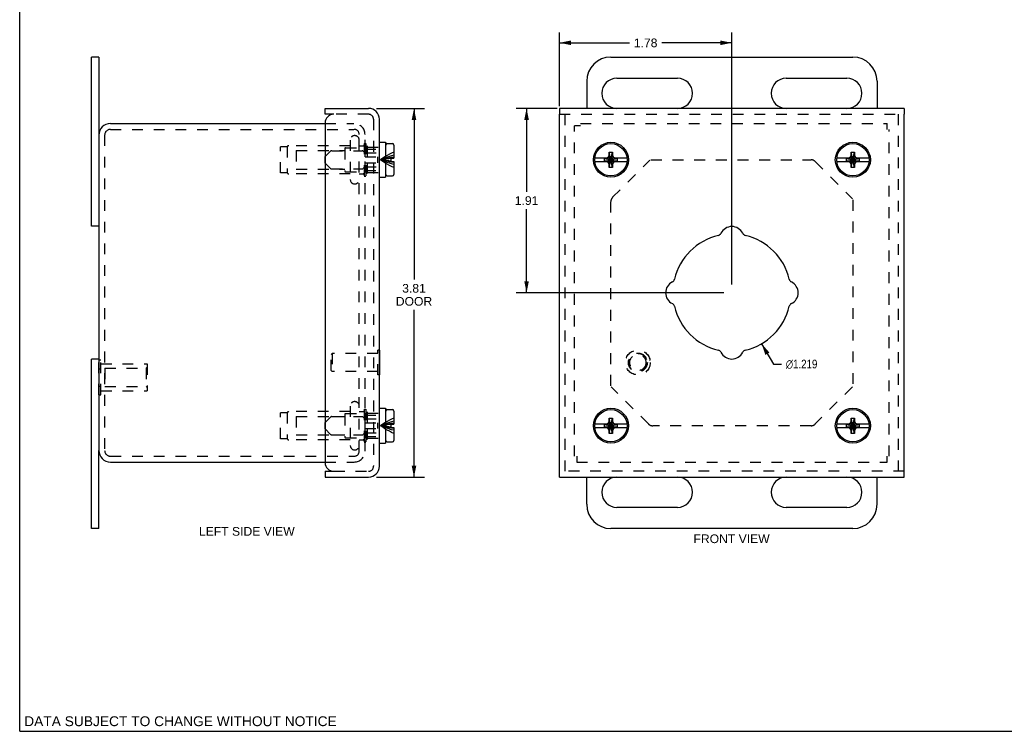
# Model space of a CAD drawing. Header units: inches. Extents: x 0 to 20.3, y 0 to 13.2.
# Tile 1 of 3: x 0 to 10.2, y 0 to 7.4. Entities that reach past the tile are written whole.
import ezdxf

# ---------------------------------------------------------------- set-up
doc = ezdxf.new("R2010")
doc.units = ezdxf.units.IN
doc.header["$LTSCALE"] = 1.119016
doc.header["$MEASUREMENT"] = 0
doc.linetypes.add('HIDDEN', pattern=[0.2, 0.1, -0.1])
doc.layers.get('0').update_dxf_attribs({"linetype": 'CONTINUOUS'})
for name, color, linetype in [('DEFAULT_2', 8, 'HIDDEN'), ('DIMENSIONS', 7, 'CONTINUOUS'), ('DOOR_ASSEMBLY', 7, 'CONTINUOUS')]:
    doc.layers.add(name, color=color, linetype=linetype)
doc.styles.get("Standard").update_dxf_attribs({"font": 'arial.ttf'})
doc.styles.add('TEXTSTYLE_1', font='gdt', dxfattribs={"width": 0.8})
doc.dimstyles.new('DIMSTYLE_1', dxfattribs={"dimtxt": 0.089761, "dimasz": 0.119681, "dimexe": 0.09, "dimexo": 0.07, "dimgap": 0.09, "dimtad": 0, "dimtih": 1, "dimtoh": 1, "dimdec": 3, "dimzin": 4, "dimdsep": 46, "dimtxsty": 'Standard', "dimblk": '_FILLED', "dimblk1": '_FILLED', "dimblk2": '_FILLED', "dimcen": 0.09, "dimadec": 3, "dimazin": 1, "dimtfac": 1, "dimtdec": 3, "dimtofl": 0, "dimtmove": 0, "dimatfit": 1, "dimldrblk": '_FILLED', "dimfxl": 0, "dimtolj": 1, "dimtzin": 4, "dimarcsym": 0})
doc.dimstyles.new('DIMSTYLE_2', dxfattribs={"dimtxt": 0.089761, "dimasz": 0.119681, "dimexe": 0.09, "dimexo": 0.07, "dimgap": 0.0375, "dimtad": 0, "dimtih": 1, "dimtoh": 1, "dimzin": 4, "dimdsep": 46, "dimtxsty": 'Standard', "dimblk": '_FILLED', "dimblk1": '_FILLED', "dimblk2": '_FILLED', "dimcen": 0.09, "dimazin": 1, "dimtfac": 1, "dimtdec": 3, "dimtofl": 0, "dimtmove": 0, "dimatfit": 3, "dimldrblk": '_FILLED', "dimfxl": 0, "dimtolj": 1, "dimtzin": 4, "dimarcsym": 0})

# ---------------------------------------------------------------- blocks, each defined once
blk = doc.blocks.new('_FILLED')
at = {"color": 0, "linetype": 'ByBlock'}
blk.add_solid([(0, 0), (-1, 0.2), (-1, -0.2)], dxfattribs=at)
blk = doc.blocks.new('*D1')
at = {"layer": 'DIMENSIONS', "color": 2, "linetype": 'Continuous'}
for p, q in [((7.665, 4.008), (7.788, 3.798)), ((7.788, 3.798), (7.872, 3.798))]:
    blk.add_line(p, q, dxfattribs=at)
at = {"layer": 'DIMENSIONS', "color": 2, "linetype": 'Continuous', "xscale": 0.1196808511, "yscale": 0.1196808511, "zscale": 0.1196808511, "rotation": 120.2599769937}
blk.add_blockref('_FILLED', (7.665, 4.008), dxfattribs=at)
at = {"layer": 'DIMENSIONS', "color": 2, "linetype": 'Continuous', "insert": (7.916, 3.843), "char_height": 0.08976, "width": 0.43334, "attachment_point": 1, "line_spacing_factor": 0.9, "style": 'TEXTSTYLE_1'}
blk.add_mtext('{\\fgdt;n}\\fArial;1.219', dxfattribs=at)
blk = doc.blocks.new('*D2')
at = {"layer": 'DIMENSIONS', "color": 2, "linetype": 'Continuous'}
for p, q in [((3.688, 6.441), (4.182, 6.441)), ((4.074, 6.441), (4.074, 4.671)), ((4.074, 2.629), (4.074, 4.357)), ((3.688, 2.629), (4.182, 2.629))]:
    blk.add_line(p, q, dxfattribs=at)
at = {"layer": 'DIMENSIONS', "color": 2, "linetype": 'Continuous', "xscale": 0.1196808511, "yscale": 0.1196808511, "zscale": 0.1196808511}
for p, rotation in [((4.074, 6.441), 90), ((4.074, 2.629), 270)]:
    blk.add_blockref('_FILLED', p, dxfattribs=dict(at, rotation=rotation))
at = {"layer": 'DIMENSIONS', "color": 2, "linetype": 'Continuous', "insert": (4.074, 4.626), "char_height": 0.0898, "width": 0.37573, "attachment_point": 2, "line_spacing_factor": 0.9}
blk.add_mtext('3.81\\PDOOR', dxfattribs=at)
blk = doc.blocks.new('*D12')
at = {"layer": 'DIMENSIONS', "color": 2, "linetype": 'Continuous'}
for p, q in [((5.553, 6.441), (5.129, 6.441)), ((5.237, 6.441), (5.237, 5.578)), ((5.237, 4.535), (5.237, 5.398)), ((7.274, 4.535), (5.129, 4.535))]:
    blk.add_line(p, q, dxfattribs=at)
at = {"layer": 'DIMENSIONS', "color": 2, "linetype": 'Continuous', "xscale": 0.1196808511, "yscale": 0.1196808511, "zscale": 0.1196808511}
for p, rotation in [((5.237, 6.441), 90), ((5.237, 4.535), 270)]:
    blk.add_blockref('_FILLED', p, dxfattribs=dict(at, rotation=rotation))
at = {"layer": 'DIMENSIONS', "color": 2, "linetype": 'Continuous', "insert": (5.237, 5.533), "char_height": 0.0898, "width": 0.24392, "attachment_point": 2, "line_spacing_factor": 0.9}
blk.add_mtext('1.91', dxfattribs=at)
blk = doc.blocks.new('*D13')
at = {"layer": 'DIMENSIONS', "color": 2, "linetype": 'Continuous'}
for p, q in [((5.577, 6.465), (5.577, 7.227)), ((7.358, 4.619), (7.358, 7.227)), ((5.577, 7.12), (6.301, 7.12)), ((7.358, 7.12), (6.634, 7.12))]:
    blk.add_line(p, q, dxfattribs=at)
at = {"layer": 'DIMENSIONS', "color": 2, "linetype": 'Continuous', "xscale": 0.1196808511, "yscale": 0.1196808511, "zscale": 0.1196808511, "rotation": 180}
blk.add_blockref('_FILLED', (5.577, 7.12), dxfattribs=at)
at = {"layer": 'DIMENSIONS', "color": 2, "linetype": 'Continuous', "xscale": 0.1196808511, "yscale": 0.1196808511, "zscale": 0.1196808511}
blk.add_blockref('_FILLED', (7.358, 7.12), dxfattribs=at)
at = {"layer": 'DIMENSIONS', "color": 2, "linetype": 'Continuous', "insert": (6.467, 7.164), "char_height": 0.0898, "width": 0.24392, "attachment_point": 2, "line_spacing_factor": 0.9}
blk.add_mtext('1.78', dxfattribs=at)

msp = doc.modelspace()

# ---------------------------------------------------------------- linework, layer by layer
at = {"color": 7, "linetype": 'Continuous'}
for p, q in [((0, 0), (0, 13.1649)), ((0.8178, 6.9723), (0.7428, 6.9723)), ((0.8178, 6.9723), (0.8178, 6.1648)), ((6.108, 6.9723), (8.608, 6.9723)), ((5.858, 6.7223), (5.858, 6.4411)), ((6.1705, 6.7536), (6.7955, 6.7536)), ((7.9205, 6.7536), (8.5455, 6.7536)), ((8.858, 6.7223), (8.858, 6.4411)), ((6.7955, 6.4411), (6.1705, 6.4411)), ((8.5455, 6.4411), (7.9205, 6.4411)), ((0.8178, 5.2223), (0.7428, 5.2223)), ((0.8178, 3.8473), (0.7428, 3.8473)), ((0.8178, 2.0973), (0.8178, 2.9048)), ((5.858, 2.3473), (5.858, 2.6286)), ((6.1705, 2.6286), (6.7955, 2.6286)), ((7.9205, 2.6286), (8.5455, 2.6286)), ((8.858, 2.3473), (8.858, 2.6286)), ((6.7955, 2.3161), (6.1705, 2.3161)), ((8.5455, 2.3161), (7.9205, 2.3161)), ((0.8178, 2.0973), (0.7428, 2.0973)), ((8.608, 2.0973), (6.108, 2.0973)), ((0, 0), (20.3457, 0))]:
    msp.add_line(p, q, dxfattribs=at)
at = {"color": 3, "linetype": 'Continuous'}
for p, q in [((0.7428, 5.2223), (0.7428, 6.9723)), ((0.9378, 6.2848), (3.1558, 6.2848)), ((0.8178, 6.1648), (0.8178, 2.9048)), ((0.7428, 2.0973), (0.7428, 3.8473)), ((0.9378, 2.7848), (3.1558, 2.7848))]:
    msp.add_line(p, q, dxfattribs=at)
at = {"color": 7, "linetype": 'Continuous'}
for centre, radius, start, end in [((6.108, 6.7223), 0.25, 90, 180), ((8.608, 6.7223), 0.25, 0, 90), ((6.1705, 6.5973), 0.1562, 90, 270), ((6.7955, 6.5973), 0.1562, 270, 90), ((7.9205, 6.5973), 0.1562, 90, 270), ((8.5455, 6.5973), 0.1562, 270, 90), ((6.1705, 2.4723), 0.1562, 90, 270), ((6.7955, 2.4723), 0.1562, 270, 90), ((7.9205, 2.4723), 0.1562, 90, 270), ((8.5455, 2.4723), 0.1562, 270, 90), ((6.108, 2.3473), 0.25, 180, 270), ((8.608, 2.3473), 0.25, 270, 360)]:
    msp.add_arc(centre, radius, start, end, dxfattribs=at)
at = {"color": 3, "linetype": 'Continuous'}
for centre, start, end in [((0.9378, 6.1648), 90, 180), ((0.9378, 2.9048), 180, 270)]:
    msp.add_arc(centre, 0.12, start, end, dxfattribs=at)
at = {"layer": 'DEFAULT_2', "color": 8, "linetype": 'HIDDEN'}
for p, q in [((0.9378, 6.2248), (3.4528, 6.2248)), ((3.1558, 6.2848), (3.4528, 6.2848)), ((5.733, 2.8448), (5.733, 6.2628)), ((5.793, 6.2628), (5.733, 6.2628)), ((5.793, 6.2848), (8.961, 6.2848)), ((8.961, 6.2248), (8.961, 6.2848)), ((8.983, 2.8448), (8.983, 6.2248)), ((0.8778, 6.1648), (0.8778, 2.9048)), ((3.4153, 6.1136), (3.4153, 5.7061)), ((3.5078, 3.5411), (3.5078, 6.1728)), ((3.5678, 3.5411), (3.5678, 6.1728)), ((2.6953, 5.7748), (2.6953, 6.0448)), ((2.7643, 6.0448), (2.6953, 6.0448)), ((2.7643, 6.0448), (2.7643, 5.7748)), ((3.4153, 6.0558), (2.7822, 6.0558)), ((2.8578, 6.0048), (2.8578, 5.8148)), ((2.8578, 6.0048), (3.3578, 6.0048)), ((3.3578, 6.0248), (3.3578, 5.7948)), ((3.3678, 6.0348), (3.5778, 6.0348)), ((3.5078, 6.0558), (3.5498, 6.0558)), ((3.5598, 6.0798), (3.5598, 5.7398)), ((3.5598, 6.0798), (3.5778, 6.0798)), ((3.5778, 6.0798), (3.5778, 5.7398)), ((6.1263, 5.5219), (6.5119, 5.9075)), ((6.5222, 5.9098), (8.1759, 5.9098)), ((2.8578, 5.8148), (3.3578, 5.8148)), ((8.2201, 5.8915), (8.6051, 5.5065)), ((2.7643, 5.7748), (2.6953, 5.7748)), ((3.4153, 5.7638), (2.7822, 5.7638)), ((3.3678, 5.7848), (3.5778, 5.7848)), ((3.5078, 5.7638), (3.5498, 5.7638)), ((3.5598, 5.7398), (3.5778, 5.7398)), ((8.608, 5.4956), (8.608, 3.5741)), ((6.108, 3.5741), (6.108, 5.4777)), ((0.8174, 3.4797), (0.8174, 3.84)), ((0.8174, 3.84), (0.8384, 3.84)), ((0.8384, 3.4797), (0.8384, 3.84)), ((0.8384, 3.7998), (1.3174, 3.7998)), ((1.3074, 3.7548), (1.3174, 3.7648)), ((1.3174, 3.7998), (1.3174, 3.5198)), ((0.8174, 3.7499), (0.8384, 3.7499)), ((0.8799, 3.7548), (0.8799, 3.5648)), ((0.8799, 3.7548), (1.3074, 3.7548)), ((1.3074, 3.7548), (1.3074, 3.5648)), ((0.8174, 3.5698), (0.8384, 3.5698)), ((0.8799, 3.5648), (1.3074, 3.5648)), ((1.3074, 3.5648), (1.3174, 3.5548)), ((6.4959, 3.1781), (6.1109, 3.5631)), ((8.6057, 3.5637), (8.2201, 3.1781)), ((0.8174, 3.4797), (0.8384, 3.4797)), ((0.8384, 3.5198), (1.3174, 3.5198)), ((3.5078, 2.8968), (3.5078, 3.5409)), ((3.5678, 2.8968), (3.5678, 3.5409)), ((3.4153, 3.3636), (3.4153, 2.9561)), ((2.7643, 3.2948), (2.6953, 3.2948)), ((2.6953, 3.0248), (2.6953, 3.2948)), ((2.7643, 3.2948), (2.7643, 3.0248)), ((3.4153, 3.3058), (2.7822, 3.3058)), ((3.3578, 3.2748), (3.3578, 3.0448)), ((3.3678, 3.2848), (3.5778, 3.2848)), ((3.5078, 3.3058), (3.5498, 3.3058)), ((3.5598, 3.3298), (3.5778, 3.3298)), ((3.5598, 3.3298), (3.5598, 2.9898)), ((3.5778, 3.3298), (3.5778, 2.9898)), ((2.8578, 3.2548), (3.3578, 3.2548)), ((2.8578, 3.2548), (2.8578, 3.0648)), ((8.1759, 3.1598), (6.5401, 3.1598)), ((2.8578, 3.0648), (3.3578, 3.0648)), ((2.7643, 3.0248), (2.6953, 3.0248)), ((3.4153, 3.0138), (2.7822, 3.0138)), ((3.3678, 3.0348), (3.5778, 3.0348)), ((3.5078, 3.0138), (3.5498, 3.0138)), ((3.5598, 2.9898), (3.5778, 2.9898)), ((0.9378, 2.8448), (3.4528, 2.8448)), ((3.1558, 2.7848), (3.4558, 2.7848)), ((3.4528, 2.8448), (3.4558, 2.8448)), ((5.755, 2.8448), (5.755, 2.7848)), ((5.755, 2.7848), (8.961, 2.7848)), ((8.961, 2.7848), (8.961, 2.8448))]:
    msp.add_line(p, q, dxfattribs=at)
for centre, radius, start, end in [((0.9378, 6.1648), 0.06, 90, 180), ((3.4558, 6.1728), 0.112, 0, 90), ((3.4558, 6.1728), 0.052, 0, 90), ((3.4616, 6.1136), 0.0462, 0, 180), ((2.7822, 6.0358), 0.02, 90, 153.25632), ((3.3678, 6.0248), 0.01, 90, 180.00003), ((3.5498, 6.0658), 0.01, 270, 359.99996), ((8.1759, 5.8473), 0.0625, 45, 90), ((2.7822, 5.7838), 0.02, 206.74368, 270), ((3.3678, 5.7948), 0.01, 179.99997, 270), ((3.4616, 5.7061), 0.0462, 180, 360), ((3.5498, 5.7538), 0.01, 0.00004, 90), ((6.1705, 5.4777), 0.0625, 135, 180), ((3.4616, 3.3636), 0.0462, 0, 180), ((2.7822, 3.2858), 0.02, 90, 153.25632), ((3.3678, 3.2748), 0.01, 90, 180.00003), ((3.5498, 3.3158), 0.01, 270, 359.99996), ((6.5401, 3.2223), 0.0625, 225, 270), ((8.1759, 3.2223), 0.0625, 270, 315), ((2.7822, 3.0338), 0.02, 206.74368, 270), ((3.3678, 3.0448), 0.01, 179.99997, 270), ((3.4616, 2.9561), 0.0462, 180, 360), ((3.5498, 3.0038), 0.01, 0.00004, 90), ((0.9378, 2.9048), 0.06, 180, 270), ((3.4558, 2.8968), 0.112, 270, 360), ((3.4558, 2.8968), 0.052, 270, 360)]:
    msp.add_arc(centre, radius, start, end, dxfattribs=at)
at = {"layer": 'DOOR_ASSEMBLY', "color": 7, "linetype": 'Continuous'}
for p, q in [((3.1558, 6.3811), (3.1558, 6.4411)), ((5.5767, 6.4411), (5.5767, 6.3811)), ((9.1392, 6.4411), (9.1392, 6.3811)), ((3.2458, 6.3811), (3.1558, 6.3811)), ((3.7158, 6.0908), (3.7783, 6.0908)), ((3.7783, 6.0908), (3.7783, 5.7288)), ((3.7833, 5.7578), (3.7833, 6.0618)), ((3.7983, 6.0768), (3.8513, 6.0768)), ((3.8663, 6.0618), (3.8663, 5.9263)), ((3.7783, 5.9828), (3.7833, 5.9828)), ((3.8333, 5.9263), (3.8333, 5.8933)), ((3.8333, 5.9263), (3.8663, 5.9263)), ((6.0754, 5.9263), (5.9418, 5.9263)), ((6.0433, 5.8965), (6.0433, 5.9232)), ((6.0433, 5.9232), (6.1727, 5.8965)), ((6.0433, 5.9232), (6.07, 5.9232)), ((6.0433, 5.8965), (6.1727, 5.9232)), ((6.061, 5.9263), (6.0803, 5.9375)), ((6.07, 5.9232), (6.0754, 5.9263)), ((6.07, 5.8965), (6.146, 5.9232)), ((6.07, 5.9232), (6.146, 5.8965)), ((6.0803, 5.9375), (6.0915, 5.9568)), ((6.0803, 5.8822), (6.1357, 5.9375)), ((6.1357, 5.8822), (6.0803, 5.9375)), ((6.0915, 5.8298), (6.1245, 5.9898)), ((6.0915, 5.9568), (6.0915, 5.9898)), ((6.1245, 5.8298), (6.0915, 5.9898)), ((6.0915, 5.9898), (6.1245, 5.9898)), ((6.0915, 5.8628), (6.1245, 5.9568)), ((6.1245, 5.8628), (6.0915, 5.9568)), ((6.1245, 5.9898), (6.1245, 5.9568)), ((6.1245, 5.9568), (6.1357, 5.9375)), ((6.1357, 5.9375), (6.155, 5.9263)), ((6.1406, 5.9263), (6.146, 5.9232)), ((6.2742, 5.9263), (6.1406, 5.9263)), ((6.146, 5.9232), (6.1727, 5.9232)), ((6.1727, 5.9232), (6.1727, 5.8965)), ((8.5754, 5.9263), (8.4418, 5.9263)), ((8.5433, 5.8965), (8.5433, 5.9232)), ((8.5433, 5.8965), (8.6727, 5.9232)), ((8.5433, 5.9232), (8.57, 5.9232)), ((8.5433, 5.9232), (8.6727, 5.8965)), ((8.561, 5.9263), (8.5803, 5.9375)), ((8.57, 5.9232), (8.5754, 5.9263)), ((8.57, 5.8965), (8.646, 5.9232)), ((8.57, 5.9232), (8.646, 5.8965)), ((8.5803, 5.9375), (8.5915, 5.9568)), ((8.5803, 5.8822), (8.6357, 5.9375)), ((8.5803, 5.9375), (8.6357, 5.8822)), ((8.5915, 5.8298), (8.6245, 5.9898)), ((8.5915, 5.9568), (8.5915, 5.9898)), ((8.5915, 5.9898), (8.6245, 5.9898)), ((8.6245, 5.8298), (8.5915, 5.9898)), ((8.5915, 5.8628), (8.6245, 5.9568)), ((8.6245, 5.8628), (8.5915, 5.9568)), ((8.6245, 5.9898), (8.6245, 5.9568)), ((8.6245, 5.9568), (8.6357, 5.9375)), ((8.6357, 5.9375), (8.655, 5.9263)), ((8.7742, 5.9263), (8.6406, 5.9263)), ((8.6406, 5.9263), (8.646, 5.9232)), ((8.646, 5.9232), (8.6727, 5.9232)), ((8.6727, 5.9232), (8.6727, 5.8965)), ((3.7783, 5.8368), (3.7833, 5.8368)), ((3.8333, 5.8933), (3.8663, 5.8933)), ((3.8663, 5.8933), (3.8663, 5.7578)), ((5.9418, 5.8933), (6.0754, 5.8933)), ((6.07, 5.8965), (6.0433, 5.8965)), ((6.0803, 5.8822), (6.061, 5.8933)), ((6.0754, 5.8933), (6.07, 5.8965)), ((6.0915, 5.8628), (6.0803, 5.8822)), ((6.0915, 5.8298), (6.0915, 5.8628)), ((6.1245, 5.8298), (6.0915, 5.8298)), ((6.1357, 5.8822), (6.1245, 5.8628)), ((6.1245, 5.8628), (6.1245, 5.8298)), ((6.155, 5.8933), (6.1357, 5.8822)), ((6.146, 5.8965), (6.1406, 5.8933)), ((6.1406, 5.8933), (6.2742, 5.8933)), ((6.1727, 5.8965), (6.146, 5.8965)), ((8.4418, 5.8933), (8.5754, 5.8933)), ((8.57, 5.8965), (8.5433, 5.8965)), ((8.5803, 5.8822), (8.561, 5.8933)), ((8.5754, 5.8933), (8.57, 5.8965)), ((8.5915, 5.8628), (8.5803, 5.8822)), ((8.5915, 5.8298), (8.5915, 5.8628)), ((8.6245, 5.8298), (8.5915, 5.8298)), ((8.6357, 5.8822), (8.6245, 5.8628)), ((8.6245, 5.8628), (8.6245, 5.8298)), ((8.655, 5.8933), (8.6357, 5.8822)), ((8.646, 5.8965), (8.6406, 5.8933)), ((8.6406, 5.8933), (8.7742, 5.8933)), ((8.6727, 5.8965), (8.646, 5.8965)), ((3.7158, 5.7288), (3.7783, 5.7288)), ((3.7983, 5.7428), (3.8513, 5.7428)), ((3.7198, 3.9416), (3.7158, 3.9416)), ((3.7198, 3.6856), (3.7198, 3.9416)), ((3.7198, 3.6856), (3.7158, 3.6856)), ((3.7158, 3.3408), (3.7783, 3.3408)), ((3.7783, 3.3408), (3.7783, 2.9788)), ((3.7833, 3.0078), (3.7833, 3.3118)), ((3.7983, 3.3268), (3.8513, 3.3268)), ((3.8663, 3.3118), (3.8663, 3.1763)), ((3.7783, 3.2328), (3.7833, 3.2328)), ((3.8333, 3.1763), (3.8663, 3.1763)), ((3.8333, 3.1763), (3.8333, 3.1433)), ((6.0754, 3.1763), (5.9418, 3.1763)), ((6.0433, 3.1732), (6.1727, 3.1465)), ((6.0433, 3.1465), (6.0433, 3.1732)), ((6.0433, 3.1732), (6.07, 3.1732)), ((6.0433, 3.1465), (6.1727, 3.1732)), ((6.061, 3.1763), (6.0803, 3.1875)), ((6.07, 3.1732), (6.0754, 3.1763)), ((6.07, 3.1732), (6.146, 3.1465)), ((6.07, 3.1465), (6.146, 3.1732)), ((6.0803, 3.1875), (6.0915, 3.2068)), ((6.0803, 3.1875), (6.1357, 3.1322)), ((6.0803, 3.1322), (6.1357, 3.1875)), ((6.1245, 3.0798), (6.0915, 3.2398)), ((6.0915, 3.2068), (6.0915, 3.2398)), ((6.0915, 3.2398), (6.1245, 3.2398)), ((6.0915, 3.0798), (6.1245, 3.2398)), ((6.1245, 3.1128), (6.0915, 3.2068)), ((6.0915, 3.1128), (6.1245, 3.2068)), ((6.1245, 3.2398), (6.1245, 3.2068)), ((6.1245, 3.2068), (6.1357, 3.1875)), ((6.1357, 3.1875), (6.155, 3.1763)), ((6.1406, 3.1763), (6.146, 3.1732)), ((6.2742, 3.1763), (6.1406, 3.1763)), ((6.146, 3.1732), (6.1727, 3.1732)), ((6.1727, 3.1732), (6.1727, 3.1465)), ((8.5754, 3.1763), (8.4418, 3.1763)), ((8.5433, 3.1465), (8.6727, 3.1732)), ((8.5433, 3.1732), (8.57, 3.1732)), ((8.5433, 3.1732), (8.6727, 3.1465)), ((8.5433, 3.1465), (8.5433, 3.1732)), ((8.561, 3.1763), (8.5803, 3.1875)), ((8.57, 3.1732), (8.5754, 3.1763)), ((8.57, 3.1732), (8.646, 3.1465)), ((8.57, 3.1465), (8.646, 3.1732)), ((8.5803, 3.1875), (8.5915, 3.2068)), ((8.5803, 3.1875), (8.6357, 3.1322)), ((8.5803, 3.1322), (8.6357, 3.1875)), ((8.5915, 3.2398), (8.6245, 3.2398)), ((8.6245, 3.0798), (8.5915, 3.2398)), ((8.5915, 3.2068), (8.5915, 3.2398)), ((8.5915, 3.0798), (8.6245, 3.2398)), ((8.6245, 3.1128), (8.5915, 3.2068)), ((8.5915, 3.1128), (8.6245, 3.2068)), ((8.6245, 3.2398), (8.6245, 3.2068)), ((8.6245, 3.2068), (8.6357, 3.1875)), ((8.6357, 3.1875), (8.655, 3.1763)), ((8.7742, 3.1763), (8.6406, 3.1763)), ((8.6406, 3.1763), (8.646, 3.1732)), ((8.646, 3.1732), (8.6727, 3.1732)), ((8.6727, 3.1732), (8.6727, 3.1465)), ((3.7783, 3.0868), (3.7833, 3.0868)), ((3.8333, 3.1433), (3.8663, 3.1433)), ((3.8663, 3.1433), (3.8663, 3.0078)), ((5.9418, 3.1433), (6.0754, 3.1433)), ((6.07, 3.1465), (6.0433, 3.1465)), ((6.0803, 3.1322), (6.061, 3.1433)), ((6.0754, 3.1433), (6.07, 3.1465)), ((6.0915, 3.1128), (6.0803, 3.1322)), ((6.0915, 3.0798), (6.0915, 3.1128)), ((6.1245, 3.0798), (6.0915, 3.0798)), ((6.1357, 3.1322), (6.1245, 3.1128)), ((6.1245, 3.1128), (6.1245, 3.0798)), ((6.155, 3.1433), (6.1357, 3.1322)), ((6.146, 3.1465), (6.1406, 3.1433)), ((6.1406, 3.1433), (6.2742, 3.1433)), ((6.1727, 3.1465), (6.146, 3.1465)), ((8.4418, 3.1433), (8.5754, 3.1433)), ((8.57, 3.1465), (8.5433, 3.1465)), ((8.5803, 3.1322), (8.561, 3.1433)), ((8.5754, 3.1433), (8.57, 3.1465)), ((8.5915, 3.1128), (8.5803, 3.1322)), ((8.5915, 3.0798), (8.5915, 3.1128)), ((8.6245, 3.0798), (8.5915, 3.0798)), ((8.6357, 3.1322), (8.6245, 3.1128)), ((8.6245, 3.1128), (8.6245, 3.0798)), ((8.655, 3.1433), (8.6357, 3.1322)), ((8.646, 3.1465), (8.6406, 3.1433)), ((8.6406, 3.1433), (8.7742, 3.1433)), ((8.6727, 3.1465), (8.646, 3.1465)), ((3.7158, 2.9788), (3.7783, 2.9788)), ((3.7983, 2.9928), (3.8513, 2.9928)), ((3.1558, 2.6886), (3.2458, 2.6886)), ((3.1558, 2.6886), (3.1558, 2.6286)), ((5.5767, 2.6286), (5.5767, 2.6886)), ((9.1392, 2.6286), (9.1392, 2.6886))]:
    msp.add_line(p, q, dxfattribs=at)
at = {"layer": 'DOOR_ASSEMBLY', "color": 3, "linetype": 'Continuous'}
for p, q in [((3.1558, 6.4411), (3.6038, 6.4411)), ((9.1392, 6.4411), (5.5767, 6.4411)), ((3.7158, 2.7406), (3.7158, 6.3291)), ((5.5767, 2.6886), (5.5767, 6.3811)), ((9.1392, 2.6886), (9.1392, 6.3811)), ((3.1558, 6.2911), (3.1558, 2.7786)), ((3.1558, 2.6286), (3.6038, 2.6286)), ((5.5767, 2.6286), (9.1392, 2.6286))]:
    msp.add_line(p, q, dxfattribs=at)
at = {"layer": 'DOOR_ASSEMBLY', "color": 8, "linetype": 'HIDDEN'}
for p, q in [((3.6038, 6.3811), (3.2458, 6.3811)), ((3.6558, 6.3291), (3.6558, 2.7406)), ((5.5767, 6.3811), (9.1392, 6.3811)), ((5.6367, 2.6886), (5.6367, 6.3811)), ((9.0792, 2.6886), (9.0792, 6.3811)), ((3.2235, 6.0038), (3.5371, 6.0038)), ((3.5683, 6.0303), (3.5908, 6.0528)), ((3.5683, 5.9398), (3.5683, 6.0303)), ((3.5683, 6.0198), (3.7783, 6.0198)), ((3.5908, 6.0528), (3.5908, 5.9398)), ((3.5908, 6.0398), (3.7158, 6.0398)), ((3.1563, 5.9428), (3.2129, 5.9994)), ((3.1563, 5.8768), (3.1563, 5.9428)), ((3.5599, 5.9872), (3.5477, 5.9994)), ((3.5683, 5.9398), (3.6983, 5.9398)), ((3.5705, 5.9828), (3.7783, 5.9828)), ((3.6983, 5.9398), (3.6983, 5.8798)), ((3.7978, 5.9192), (3.7803, 5.9171)), ((3.7978, 5.9004), (3.7803, 5.9026)), ((3.1563, 5.8768), (3.2129, 5.8202)), ((3.2235, 5.8158), (3.5371, 5.8158)), ((3.5599, 5.8324), (3.5477, 5.8202)), ((3.5683, 5.7893), (3.5683, 5.8798)), ((3.5683, 5.8798), (3.6983, 5.8798)), ((3.5683, 5.7998), (3.7783, 5.7998)), ((3.5705, 5.8368), (3.7783, 5.8368)), ((3.5908, 5.8798), (3.5908, 5.7668)), ((3.5683, 5.7893), (3.5908, 5.7668)), ((3.5908, 5.7798), (3.7158, 5.7798)), ((3.2198, 3.8976), (3.2298, 3.9076)), ((3.2198, 3.7296), (3.2198, 3.8976)), ((3.7018, 3.9076), (3.2298, 3.9076)), ((3.2298, 3.9076), (3.2298, 3.7196)), ((3.7158, 3.9416), (3.7018, 3.9416)), ((3.7018, 3.6856), (3.7018, 3.9416)), ((3.2198, 3.7296), (3.2298, 3.7196)), ((3.7018, 3.7196), (3.2298, 3.7196)), ((3.7158, 3.6856), (3.7018, 3.6856)), ((3.5683, 3.2803), (3.5908, 3.3028)), ((3.5683, 3.1898), (3.5683, 3.2803)), ((3.5683, 3.2698), (3.7783, 3.2698)), ((3.5908, 3.3028), (3.5908, 3.1898)), ((3.5908, 3.2898), (3.7158, 3.2898)), ((3.1563, 3.1928), (3.2129, 3.2494)), ((3.1563, 3.1268), (3.1563, 3.1928)), ((3.2235, 3.2538), (3.5371, 3.2538)), ((3.5599, 3.2372), (3.5477, 3.2494)), ((3.5683, 3.1898), (3.6983, 3.1898)), ((3.5705, 3.2328), (3.7783, 3.2328)), ((3.6983, 3.1898), (3.6983, 3.1298)), ((3.7978, 3.1692), (3.7803, 3.1671)), ((3.1563, 3.1268), (3.2129, 3.0702)), ((3.2235, 3.0658), (3.5371, 3.0658)), ((3.5599, 3.0824), (3.5477, 3.0702)), ((3.5683, 3.1298), (3.6983, 3.1298)), ((3.5683, 3.0393), (3.5683, 3.1298)), ((3.5705, 3.0868), (3.7783, 3.0868)), ((3.5908, 3.1298), (3.5908, 3.0168)), ((3.7978, 3.1504), (3.7803, 3.1526)), ((3.5683, 3.0498), (3.7783, 3.0498)), ((3.5683, 3.0393), (3.5908, 3.0168)), ((3.5908, 3.0298), (3.7158, 3.0298)), ((3.2458, 2.6886), (3.6038, 2.6886)), ((9.1392, 2.6886), (5.5767, 2.6886))]:
    msp.add_line(p, q, dxfattribs=at)
for points in [[(3.8663, 5.9568), (3.8426, 5.9505), (3.8192, 5.9436), (3.7962, 5.9361), (3.7735, 5.9279), (3.7512, 5.9192), (3.7293, 5.9098)], [(3.7962, 5.9545), (3.7735, 5.9406), (3.7512, 5.9257), (3.7293, 5.9098)], [(3.8663, 5.9375), (3.8426, 5.9338), (3.8192, 5.9297), (3.7962, 5.9253), (3.7735, 5.9205), (3.7512, 5.9153), (3.7293, 5.9098)], [(3.7803, 5.9171), (3.7631, 5.9148), (3.7461, 5.9124), (3.7293, 5.9098)], [(3.7803, 5.9026), (3.7631, 5.9049), (3.7461, 5.9073), (3.7293, 5.9098)], [(3.8663, 5.8822), (3.8426, 5.8859), (3.8192, 5.89), (3.7962, 5.8944), (3.7735, 5.8992), (3.7512, 5.9043), (3.7293, 5.9098)], [(3.8663, 5.8628), (3.8426, 5.8691), (3.8192, 5.8761), (3.7962, 5.8836), (3.7735, 5.8917), (3.7512, 5.9005), (3.7293, 5.9098)], [(3.7962, 5.8652), (3.7735, 5.879), (3.7512, 5.8939), (3.7293, 5.9098)], [(3.8663, 5.9898), (3.8426, 5.9791), (3.8192, 5.9673), (3.7962, 5.9545)], [(3.8333, 5.9232), (3.8154, 5.9213), (3.7978, 5.9192)], [(3.8333, 5.8965), (3.8154, 5.8984), (3.7978, 5.9004)], [(3.8663, 5.8298), (3.8426, 5.8406), (3.8192, 5.8524), (3.7962, 5.8652)], [(3.8663, 3.2068), (3.8426, 3.2005), (3.8192, 3.1936), (3.7962, 3.1861), (3.7735, 3.1779), (3.7512, 3.1692), (3.7293, 3.1598)], [(3.7962, 3.2045), (3.7735, 3.1906), (3.7512, 3.1757), (3.7293, 3.1598)], [(3.8663, 3.1875), (3.8426, 3.1838), (3.8192, 3.1797), (3.7962, 3.1753), (3.7735, 3.1705), (3.7512, 3.1653), (3.7293, 3.1598)], [(3.7803, 3.1671), (3.7631, 3.1648), (3.7461, 3.1624), (3.7293, 3.1598)], [(3.7803, 3.1526), (3.7631, 3.1549), (3.7461, 3.1573), (3.7293, 3.1598)], [(3.8663, 3.1322), (3.8426, 3.1359), (3.8192, 3.14), (3.7962, 3.1444), (3.7735, 3.1492), (3.7512, 3.1543), (3.7293, 3.1598)], [(3.8663, 3.1128), (3.8426, 3.1191), (3.8192, 3.1261), (3.7962, 3.1336), (3.7735, 3.1417), (3.7512, 3.1505), (3.7293, 3.1598)], [(3.7962, 3.1152), (3.7735, 3.129), (3.7512, 3.1439), (3.7293, 3.1598)], [(3.8663, 3.2398), (3.8426, 3.2291), (3.8192, 3.2173), (3.7962, 3.2045)], [(3.8333, 3.1732), (3.8154, 3.1713), (3.7978, 3.1692)], [(3.8663, 3.0798), (3.8426, 3.0906), (3.8192, 3.1024), (3.7962, 3.1152)], [(3.8333, 3.1465), (3.8154, 3.1484), (3.7978, 3.1504)]]:
    msp.add_lwpolyline(points, dxfattribs=at)
at = {"layer": 'DOOR_ASSEMBLY', "color": 7, "linetype": 'Continuous'}
for centre, radius in [((6.108, 5.9098), 0.181), ((6.108, 5.9098), 0.167), ((8.608, 5.9098), 0.181), ((8.608, 5.9098), 0.167), ((6.108, 3.1598), 0.181), ((6.108, 3.1598), 0.167), ((8.608, 3.1598), 0.181), ((8.608, 3.1598), 0.167)]:
    msp.add_circle(centre, radius, dxfattribs=at)
at = {"layer": 'DOOR_ASSEMBLY', "color": 8, "linetype": 'HIDDEN'}
for radius in [0.128, 0.0981, 0.094, 0.084]:
    msp.add_circle((6.3867, 3.8136), radius, dxfattribs=at)
at = {"layer": 'DOOR_ASSEMBLY', "color": 3, "linetype": 'Continuous'}
for centre, radius, start, end in [((3.6038, 6.3291), 0.112, 0, 90), ((3.2458, 6.2911), 0.09, 90, 180), ((7.358, 5.0948), 0.125, 26.00492, 153.99508), ((7.358, 4.5348), 0.6095, 103.19827, 166.80173), ((7.2097, 5.1672), 0.04, 283.19827, 333.99508), ((7.5063, 5.1672), 0.04, 206.00492, 256.80173), ((7.358, 4.5348), 0.6095, 13.19827, 76.80173), ((6.798, 4.5348), 0.125, 116.00492, 243.99508), ((6.7257, 4.6831), 0.04, 296.00492, 346.80173), ((7.9903, 4.6831), 0.04, 193.19827, 243.99508), ((7.918, 4.5348), 0.125, 296.00492, 63.99508), ((6.7257, 4.3865), 0.04, 13.19827, 63.99508), ((7.358, 4.5348), 0.6095, 193.19827, 256.80173), ((7.358, 4.5348), 0.6095, 283.19827, 346.80173), ((7.9903, 4.3865), 0.04, 116.00492, 166.80173), ((7.2097, 3.9025), 0.04, 26.00492, 76.80173), ((7.358, 3.9748), 0.125, 206.00492, 333.99508), ((7.5063, 3.9025), 0.04, 103.19827, 153.99508), ((3.2458, 2.7786), 0.09, 180, 270), ((3.6038, 2.7406), 0.112, 270, 360)]:
    msp.add_arc(centre, radius, start, end, dxfattribs=at)
at = {"layer": 'DOOR_ASSEMBLY', "color": 8, "linetype": 'HIDDEN'}
for centre, radius, start, end in [((3.6038, 6.3291), 0.052, 0, 90), ((3.2235, 5.9888), 0.015, 90, 135), ((3.5371, 5.9888), 0.015, 45.00006, 90), ((3.5705, 5.9978), 0.015, 225.00006, 270), ((3.2235, 5.8308), 0.015, 225, 270), ((3.5371, 5.8308), 0.015, 270, 314.99994), ((3.5705, 5.8218), 0.015, 90, 134.99994), ((3.2235, 3.2388), 0.015, 90, 135), ((3.5371, 3.2388), 0.015, 45.00006, 90), ((3.5705, 3.2478), 0.015, 225.00006, 270), ((3.2235, 3.0808), 0.015, 225, 270), ((3.5371, 3.0808), 0.015, 270, 314.99994), ((3.5705, 3.0718), 0.015, 90, 134.99994), ((3.6038, 2.7406), 0.052, 270, 360)]:
    msp.add_arc(centre, radius, start, end, dxfattribs=at)
at = {"layer": 'DOOR_ASSEMBLY', "color": 7, "linetype": 'Continuous'}
for centre, start, end in [((3.7983, 6.0618), 90, 180), ((3.8513, 6.0618), 0, 90), ((3.7983, 5.7578), 180, 270), ((3.8513, 5.7578), 270, 360), ((3.7983, 3.3118), 90, 180), ((3.8513, 3.3118), 0, 90), ((3.7983, 3.0078), 180, 270), ((3.8513, 3.0078), 270, 360)]:
    msp.add_arc(centre, 0.015, start, end, dxfattribs=at)

# ---------------------------------------------------------------- texts
at = {"layer": 'DIMENSIONS', "color": 2, "linetype": 'Continuous', "attachment_point": 2, "line_spacing_factor": 0.9}
for s, insert, char_height, width in [('LEFT SIDE VIEW', (2.3468, 2.1126), 0.089761, 0.987033), ('FRONT VIEW', (7.3551, 2.0361), 0.08976, 0.785489), ('DATA SUBJECT TO CHANGE WITHOUT NOTICE', (1.6611, 0.1554), 0.101729, 3.222796)]:
    msp.add_mtext(s, dxfattribs=dict(at, insert=insert, char_height=char_height, width=width))

# ---------------------------------------------------------------- dimensions: what is measured, and where the dimension line sits
at = {"layer": 'DIMENSIONS', "color": 2, "linetype": 'Continuous'}
dim = msp.add_linear_dim(base=(7.358, 7.1196), p1=(5.5767, 6.3949), p2=(7.358, 4.5486), dimstyle='DIMSTYLE_2', dxfattribs=at)
dim.commit()
dim.dimension.update_dxf_attribs({"geometry": '*D13', "text_midpoint": (6.4711, 7.1191), "dimtype": 160})
dim = msp.add_linear_dim(base=(4.074, 2.6286), p1=(3.6176, 6.4411), p2=(3.6176, 2.6286), angle=270, text='<>\\PDOOR', dimstyle='DIMSTYLE_2', dxfattribs=at)
dim.commit()
dim.dimension.update_dxf_attribs({"geometry": '*D2', "text_midpoint": (4.074, 4.5141), "dimtype": 160})
dim = msp.add_linear_dim(base=(5.2371, 4.5348), p1=(5.623, 6.4411), p2=(7.3442, 4.5348), angle=270, dimstyle='DIMSTYLE_2', dxfattribs=at)
dim.commit()
dim.dimension.update_dxf_attribs({"geometry": '*D12', "text_midpoint": (5.2323, 5.4875), "dimtype": 160})
dim = msp.add_diameter_dim_2p(p1=(7.6651, 4.0084), p2=(7.0509, 5.0613), text='%%c<>', dimstyle='DIMSTYLE_1', override={"dimpost": '<>'}, dxfattribs=at)
dim.commit()
dim.dimension.update_dxf_attribs({"geometry": '*D1', "text_midpoint": (8.1331, 3.7983), "dimtype": 163})

doc.saveas('drawing.dxf')
